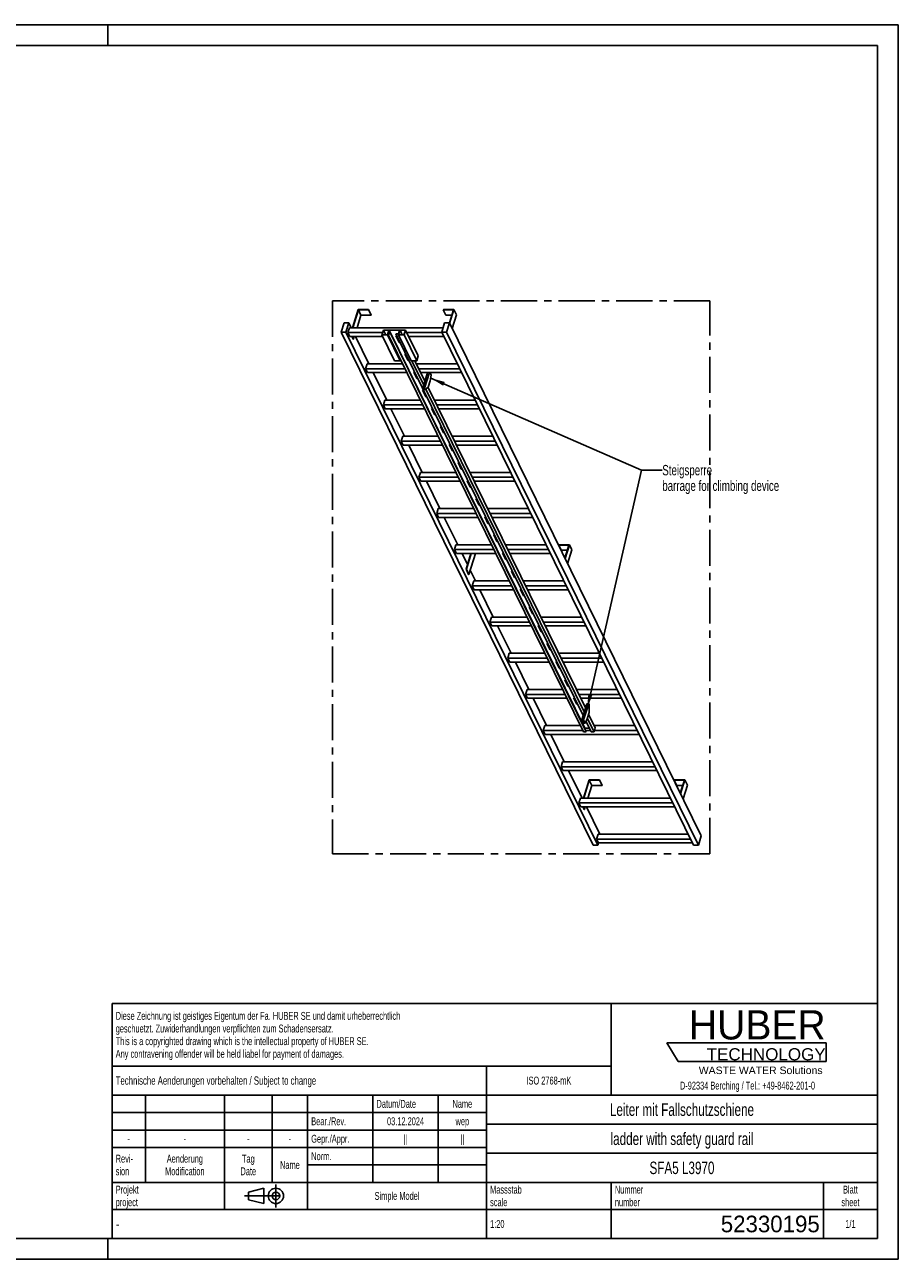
# Model space of a CAD drawing. Header units: millimetres. Extents: x 0 to 8400, y 0 to 5940.
# Tile 2 of 2: x 4200 to 8400, y 0 to 5940. Entities that reach past the tile are written whole.
import ezdxf

# ---------------------------------------------------------------- set-up
doc = ezdxf.new("R2010")
doc.units = ezdxf.units.MM
doc.header["$LTSCALE"] = 462
doc.linetypes.add('CENTER', pattern=[0.6, 0.375, -0.075, 0.075, -0.075])
doc.layers.get('0').update_dxf_attribs({"linetype": 'CONTINUOUS'})
for name, color, linetype in [('053_NOTES', 7, 'CONTINUOUS'), ('DEFAULT_1', 7, 'CENTER'), ('HUBER_Logo_BL1', 7, 'CONTINUOUS'), ('HUBER_Logo_BL2', 7, 'CONTINUOUS')]:
    doc.layers.add(name, color=color, linetype=linetype)
doc.styles.get("Standard").update_dxf_attribs({"font": 'txt', "width": 0.7})
doc.styles.add('TEXTSTYLE_2', font='txt')
doc.styles.add('TEXTSTYLE_3', font='arial.ttf')
doc.styles.add('TEXTSTYLE_4', font='txt', dxfattribs={"width": 0.8})
doc.styles.add('TEXTSTYLE_5', font='txt')
doc.dimstyles.get("Standard").update_dxf_attribs({"dimtxt": 50, "dimasz": 70, "dimexe": 2, "dimexo": 1, "dimtad": 1, "dimtxsty": 'Standard', "dimblk": '_FILLED', "dimblk1": '_FILLED', "dimblk2": '_FILLED', "dimcen": 0.09, "dimazin": 2, "dimtol": 1, "dimtp": 0.01, "dimtm": 0.01, "dimtfac": 1, "dimtofl": 0, "dimtmove": 0, "dimatfit": 3, "dimldrblk": '_FILLED', "dimfxl": 1, "dimtolj": 1, "dimarcsym": 0})

# ---------------------------------------------------------------- blocks, each defined once
blk = doc.blocks.new('HUBER_LOGO_BL1', base_point=(7675, 1007.5))
at = {"layer": 'HUBER_Logo_BL1', "color": 2, "linetype": 'Continuous', "attachment_point": 3, "line_spacing_factor": 0.78}
for s, insert, char_height, width, style in [('HUBER\\P\\fArial;\\H58.5;TECHNOLOGY ', (8050.7, 1198.2), 140.4, 775.343, 'TEXTSTYLE_2'), ('WASTE WATER Solutions', (8036, 927.2), 36, 594.067, 'TEXTSTYLE_3')]:
    blk.add_mtext(s, dxfattribs=dict(at, insert=insert, char_height=char_height, width=width, style=style))
at = {"layer": 'HUBER_Logo_BL1', "color": 2, "linetype": 'Continuous', "insert": (7675, 854.8), "char_height": 38, "width": 1621.786, "attachment_point": 2, "line_spacing_factor": 0.96}
blk.add_mtext('D-92334 Berching / Tel.: +49-8462-201-0', dxfattribs=at)
blk = doc.blocks.new('PROJEKTIONSMETHODE_1_BL3', base_point=(5360, 305))
at = {"color": 2, "linetype": 'CENTER'}
for p, q in [((5407.7, 360), (5407.7, 250)), ((5257.3, 305), (5462.7, 305))]:
    blk.add_line(p, q, dxfattribs=at)
at = {"color": 2, "linetype": 'Continuous'}
for p, q in [((5275.7, 323.3), (5349, 341.7)), ((5275.7, 286.7), (5275.7, 323.3)), ((5349, 268.3), (5349, 341.7)), ((5275.7, 286.7), (5349, 268.3))]:
    blk.add_line(p, q, dxfattribs=at)
for radius in [36.7, 18.3]:
    blk.add_circle((5407.7, 305), radius, dxfattribs=at)
blk = doc.blocks.new('*T13')
at = {"color": 3, "linetype": 'Continuous'}
for p, q in [((0, 0), (3680, 0)), ((0, 0), (0, -1130)), ((2400, 0), (2400, -440)), ((3680, 0), (3680, -1130)), ((0, -300), (2400, -300)), ((1800, -300), (1800, -1130)), ((0, -440), (3680, -440)), ((160, -440), (160, -860)), ((540, -440), (540, -990)), ((770, -440), (770, -860)), ((940, -440), (940, -990)), ((1254, -440), (1254, -860)), ((1568, -440), (1568, -860)), ((0, -524), (1800, -524)), ((1800, -580), (3680, -580)), ((0, -608), (1800, -608)), ((0, -692), (1800, -692)), ((1800, -720), (3680, -720)), ((940, -776), (1800, -776)), ((0, -860), (3680, -860)), ((2400, -860), (2400, -1130)), ((3420, -860), (3420, -1130)), ((0, -990), (3680, -990)), ((0, -1130), (3680, -1130))]:
    blk.add_line(p, q, dxfattribs=at)
at = {"color": 2, "linetype": 'Continuous', "line_spacing_factor": 0.96}
for s, insert, char_height, width, attachment_point in [('Diese Zeichnung ist geistiges Eigentum der Fa. HUBER SE und damit urheberrechtlich \\Pgeschuetzt. Zuwiderhandlungen verpflichten zum Schadensersatz.\\PThis is a copyrighted drawing which is the intellectual property of HUBER SE.\\PAny contravening offender will be held liabel for payment of damages.', (17.5, -39.8), 38, 4429.714, 1), ('Technische Aenderungen vorbehalten / Subject to change', (17.5, -350), 40, 3049.524, 1), ('ISO 2768-mK', (2100, -351), 38, 665.905, 2), ('Datum/Date', (1271.5, -463), 38, 584.476, 1), ('Name', (1684, -463), 38, 253.333, 2), ('Leiter mit Fallschutzschiene', (2740, -480), 60, 2260, 2), ('Bear./Rev.', (957.5, -547), 38, 544.667, 1), ('03.12.2024', (1411, -547), 38, 557.333, 2), ('wep', (1684, -547), 38, 199.048, 2), ('-', (80, -631), 38, 68.762, 2), ('-', (350, -631), 38, 68.762, 2), ('-', (655, -631), 38, 68.762, 2), ('-', (855, -631), 38, 68.762, 2), ('Gepr./Appr.', (957.5, -631), 38, 598.952, 1), ('||', (1411, -631), 38, 101.333, 2), ('||', (1684, -631), 38, 101.333, 2), ('ladder with safety guard rail', (2740, -620), 60, 2391.429, 2), ('Revi-\\Psion', (17.5, -726.6), 38, 276.857, 1), ('Aenderung\\PModification', (350, -726.6), 38, 606.19, 2), ('Tag\\PDate', (655, -726.6), 38, 235.238, 2), ('Name', (855, -757), 38, 253.333, 2), ('Norm. ', (957.5, -715), 38, 351.048, 1), ('SFA5 L3970', (2740, -760), 60, 931.429, 2), ('Projekt\\Pproject', (17.5, -875.6), 38, 367.333, 1), ('Massstab\\Pscale', (1817.5, -875.6), 38, 448.762, 1), ('Nummer\\Pnumber', (2417.5, -875.6), 38, 372.762, 1), ('Blatt\\Psheet', (3550, -875.6), 38, 275.048, 2), ('Simple Model', (1370, -906), 38, 656.857, 2), ('1:20', (1817.5, -1041), 38, 204.476, 1), ('1/1', (3550, -1041), 38, 159.238, 2)]:
    blk.add_mtext(s, dxfattribs=dict(at, insert=insert, char_height=char_height, width=width, attachment_point=attachment_point))
for s, insert, char_height, width, attachment_point, style in [('-', (17.5, -1035), 50, 36.667, 1, 'TEXTSTYLE_4'), ('52330195', (3402.5, -1020), 80, 1093.333, 3, 'TEXTSTYLE_5')]:
    blk.add_mtext(s, dxfattribs=dict(at, insert=insert, char_height=char_height, width=width, attachment_point=attachment_point, style=style))
blk = doc.blocks.new('_FILLED')
at = {"color": 0, "linetype": 'ByBlock'}
blk.add_solid([(0, 0), (-1, 0.143), (-1, -0.143)], dxfattribs=at)
blk = doc.blocks.new('HUBER_LOGO_BL2', base_point=(7670.4, 997))
at = {"layer": 'HUBER_Logo_BL2', "color": 5, "linetype": 'Continuous'}
for p, q in [((8052.9, 1042), (7287.9, 1042)), ((7287.9, 1042), (7341.9, 952)), ((8052.9, 1042), (8052.9, 952)), ((7341.9, 952), (8052.9, 952))]:
    blk.add_line(p, q, dxfattribs=at)

msp = doc.modelspace()

# ---------------------------------------------------------------- linework, layer by layer
at = {"color": 3, "linetype": 'Continuous'}
for p, q in [((8400, 5940), (0, 5940)), ((4600, 5940), (4600, 5840)), ((8400, 5940), (8400, 0)), ((4600, 0), (4600, 100)), ((8400, 0), (0, 0))]:
    msp.add_line(p, q, dxfattribs=at)
at = {"color": 5, "linetype": 'Continuous'}
for p, q in [((8300, 5840), (100, 5840)), ((8300, 100), (8300, 5840)), ((100, 100), (8300, 100))]:
    msp.add_line(p, q, dxfattribs=at)
at = {"color": 7, "linetype": 'Continuous'}
for p, q in [((5802.815, 4569.161), (5775.899, 4482.06)), ((5777.741, 4482.06), (5804.173, 4567.594)), ((5816.375, 4542.73), (5797.626, 4482.06)), ((5853.473, 4569.161), (5802.815, 4569.161)), ((5804.173, 4567.594), (5816.375, 4542.73)), ((5804.173, 4567.594), (5852.989, 4567.594)), ((5816.375, 4542.73), (5865.191, 4542.73)), ((5852.989, 4567.594), (5853.473, 4569.161)), ((5852.989, 4567.594), (5865.191, 4542.73)), ((5853.473, 4569.161), (5865.675, 4544.296)), ((5865.191, 4542.73), (5865.675, 4544.296)), ((6212.687, 4569.161), (6212.203, 4567.594)), ((6212.203, 4567.594), (6224.405, 4542.73)), ((6212.203, 4567.594), (6261.019, 4567.594)), ((6263.345, 4569.161), (6212.687, 4569.161)), ((6224.405, 4542.73), (6253.335, 4542.73)), ((6261.019, 4567.594), (6241.698, 4505.071)), ((6242.832, 4502.779), (6263.345, 4569.161)), ((6255.033, 4477.914), (6275.547, 4544.296)), ((6263.345, 4569.161), (6275.547, 4544.296)), ((5735.125, 4505.067), (5721.327, 4460.418)), ((6932.344, 1992.626), (5721.327, 4460.418)), ((5721.327, 4460.418), (5744.354, 4460.418)), ((5758.152, 4505.067), (5735.125, 4505.067)), ((5744.354, 4460.418), (5758.152, 4505.067)), ((6955.37, 1992.626), (5744.354, 4460.418)), ((5760.985, 4482.06), (5753.723, 4458.56)), ((5762.874, 4439.912), (5753.723, 4458.56)), ((5920.624, 4458.56), (5753.723, 4458.56)), ((5769.442, 4482.06), (5758.152, 4505.067)), ((6211.572, 4482.06), (5760.985, 4482.06)), ((5924.441, 4470.914), (5917.179, 4447.414)), ((5925.12, 4470.131), (5918.342, 4448.198)), ((5924.441, 4470.914), (6031.284, 4470.914)), ((5925.12, 4470.131), (5935.884, 4448.198)), ((5950.91, 4470.131), (5925.12, 4470.131)), ((5944.132, 4448.198), (5950.91, 4470.131)), ((5952.776, 4470.209), (5947.451, 4452.976)), ((5952.776, 4470.209), (6892.305, 2555.65)), ((6002.514, 4470.209), (5952.776, 4470.209)), ((5997.188, 4452.976), (6002.514, 4470.209)), ((6004.332, 4470.131), (5997.554, 4448.198)), ((6004.332, 4470.131), (6015.095, 4448.198)), ((6030.121, 4470.131), (6004.332, 4470.131)), ((6023.343, 4448.198), (6030.121, 4470.131)), ((6031.284, 4470.914), (6024.022, 4447.414)), ((6092.293, 4346.592), (6031.284, 4470.914)), ((6205.796, 4458.56), (6037.347, 4458.56)), ((6218.682, 4505.067), (6204.884, 4460.418)), ((7415.901, 1992.626), (6204.884, 4460.418)), ((6204.884, 4460.418), (6227.911, 4460.418)), ((6241.709, 4505.067), (6218.682, 4505.067)), ((6227.911, 4460.418), (6241.709, 4505.067)), ((7438.927, 1992.626), (6227.911, 4460.418)), ((7452.725, 2037.276), (6241.709, 4505.067)), ((5762.874, 4439.912), (5920.861, 4439.912)), ((5778.707, 4426.797), (5772.271, 4439.912)), ((5774.113, 4439.912), (5780.549, 4426.797)), ((5778.707, 4426.797), (5780.549, 4426.797)), ((5784.601, 4439.912), (5780.549, 4426.797)), ((5854.854, 4308.009), (5790.125, 4439.912)), ((5917.179, 4447.414), (5978.188, 4323.092)), ((5944.811, 4447.414), (5917.179, 4447.414)), ((5918.342, 4448.198), (5944.132, 4448.198)), ((5946.288, 4452.193), (5944.811, 4447.414)), ((6005.82, 4323.092), (5944.811, 4447.414)), ((5946.288, 4452.193), (6885.817, 2537.634)), ((5960.104, 4452.193), (5946.288, 4452.193)), ((5947.451, 4452.976), (5960.346, 4452.976)), ((5960.346, 4452.976), (5960.104, 4452.193)), ((6899.633, 2537.634), (5960.104, 4452.193)), ((5960.346, 4452.976), (6899.875, 2538.417)), ((5984.051, 4452.193), (5984.293, 4452.976)), ((6884.776, 2616.708), (5984.051, 4452.193)), ((5997.867, 4452.193), (5984.051, 4452.193)), ((5984.293, 4452.976), (5997.188, 4452.976)), ((5984.924, 4442.237), (6000.177, 4411.156)), ((5988.937, 4442.237), (5984.924, 4442.237)), ((5985.488, 4442.237), (6000.394, 4411.861)), ((5986.629, 4439.912), (5990.078, 4439.912)), ((5997.867, 4452.193), (5996.391, 4447.414)), ((5996.391, 4447.414), (6057.399, 4323.092)), ((6024.022, 4447.414), (5996.391, 4447.414)), ((5997.554, 4448.198), (6023.343, 4448.198)), ((6000.177, 4411.156), (6000.394, 4411.861)), ((6000.177, 4411.156), (6004.189, 4411.156)), ((6000.394, 4411.861), (6003.843, 4411.861)), ((6085.031, 4323.092), (6024.022, 4447.414)), ((6046.498, 4439.912), (6214.947, 4439.912)), ((6027.63, 4355.211), (6042.882, 4324.131)), ((6031.643, 4355.211), (6027.63, 4355.211)), ((6028.194, 4355.211), (6043.1, 4324.836)), ((6092.293, 4346.592), (6085.031, 4323.092)), ((5846.396, 4308.009), (5839.134, 4284.509)), ((5848.286, 4265.861), (5839.134, 4284.509)), ((6028.575, 4284.509), (5839.134, 4284.509)), ((6017.043, 4308.009), (5846.396, 4308.009)), ((5978.188, 4323.092), (6005.82, 4323.092)), ((6007.296, 4327.871), (6005.82, 4323.092)), ((6042.882, 4324.131), (6043.1, 4324.836)), ((6042.882, 4324.131), (6046.895, 4324.131)), ((6043.1, 4324.836), (6046.549, 4324.836)), ((6057.399, 4323.092), (6085.031, 4323.092)), ((6118.511, 4206.346), (6061.22, 4323.092)), ((6124.297, 4225.067), (6076.193, 4323.092)), ((6279.676, 4308.009), (6083.595, 4308.009)), ((6291.208, 4284.509), (6095.127, 4284.509)), ((5848.286, 4265.861), (6037.726, 4265.861)), ((5940.265, 4133.958), (5875.537, 4265.861)), ((6070.336, 4268.186), (6085.588, 4237.105)), ((6074.349, 4268.186), (6070.336, 4268.186)), ((6070.9, 4268.186), (6085.806, 4237.81)), ((6072.041, 4265.861), (6075.489, 4265.861)), ((6085.588, 4237.105), (6085.806, 4237.81)), ((6085.588, 4237.105), (6089.601, 4237.105)), ((6085.806, 4237.81), (6089.255, 4237.81)), ((6104.278, 4265.861), (6300.359, 4265.861)), ((6136.903, 4265.861), (6113.646, 4190.601)), ((6146.113, 4265.861), (6122.856, 4190.601)), ((6139.27, 4195.452), (6148.952, 4226.786)), ((6154.689, 4253.393), (6148.571, 4265.861)), ((6148.952, 4226.786), (6154.689, 4253.393)), ((6113.042, 4181.16), (6128.294, 4150.08)), ((6117.055, 4181.16), (6113.042, 4181.16)), ((6113.606, 4181.16), (6128.512, 4150.785)), ((6113.646, 4190.601), (6116.696, 4184.385)), ((6113.646, 4190.601), (6122.856, 4190.601)), ((6116.696, 4184.385), (6125.907, 4184.385)), ((6122.856, 4190.601), (6125.907, 4184.385)), ((6125.907, 4184.385), (6139.27, 4195.452)), ((6890.115, 2633.983), (6128.311, 4186.376)), ((6895.9, 2652.705), (6138.957, 4195.193)), ((5931.808, 4133.958), (5924.546, 4110.459)), ((5933.697, 4091.81), (5924.546, 4110.459)), ((6113.986, 4110.459), (5924.546, 4110.459)), ((6102.454, 4133.958), (5931.808, 4133.958)), ((6128.294, 4150.08), (6128.512, 4150.785)), ((6128.294, 4150.08), (6132.307, 4150.08)), ((6128.512, 4150.785), (6131.961, 4150.785)), ((6365.087, 4133.958), (6169.006, 4133.958)), ((6376.619, 4110.459), (6180.538, 4110.459)), ((5933.697, 4091.81), (6123.138, 4091.81)), ((6025.677, 3959.908), (5960.949, 4091.81)), ((6155.748, 4094.135), (6171, 4063.055)), ((6159.76, 4094.135), (6155.748, 4094.135)), ((6156.312, 4094.135), (6171.218, 4063.76)), ((6157.453, 4091.81), (6160.901, 4091.81)), ((6171, 4063.055), (6171.218, 4063.76)), ((6171, 4063.055), (6175.012, 4063.055)), ((6171.218, 4063.76), (6174.667, 4063.76)), ((6189.69, 4091.81), (6385.771, 4091.81)), ((6198.454, 4007.11), (6213.706, 3976.029)), ((6202.466, 4007.11), (6198.454, 4007.11)), ((6199.018, 4007.11), (6213.924, 3976.734)), ((6017.22, 3959.908), (6009.958, 3936.408)), ((6019.109, 3917.76), (6009.958, 3936.408)), ((6199.398, 3936.408), (6009.958, 3936.408)), ((6187.866, 3959.908), (6017.22, 3959.908)), ((6213.706, 3976.029), (6213.924, 3976.734)), ((6213.706, 3976.029), (6217.718, 3976.029)), ((6213.924, 3976.734), (6217.372, 3976.734)), ((6450.499, 3959.908), (6254.418, 3959.908)), ((6462.031, 3936.408), (6265.95, 3936.408)), ((6019.109, 3917.76), (6208.549, 3917.76)), ((6111.089, 3785.857), (6046.36, 3917.76)), ((6241.16, 3920.084), (6256.412, 3889.004)), ((6245.172, 3920.084), (6241.16, 3920.084)), ((6241.723, 3920.084), (6256.63, 3889.709)), ((6242.864, 3917.76), (6246.313, 3917.76)), ((6256.412, 3889.004), (6256.63, 3889.709)), ((6256.412, 3889.004), (6260.424, 3889.004)), ((6256.63, 3889.709), (6260.078, 3889.709)), ((6275.101, 3917.76), (6471.182, 3917.76)), ((6283.865, 3833.059), (6299.118, 3801.978)), ((6287.878, 3833.059), (6283.865, 3833.059)), ((6284.429, 3833.059), (6299.335, 3802.683)), ((6299.118, 3801.978), (6299.335, 3802.683)), ((6299.118, 3801.978), (6303.13, 3801.978)), ((6299.335, 3802.683), (6302.784, 3802.683)), ((6102.632, 3785.857), (6095.37, 3762.357)), ((6104.521, 3743.709), (6095.37, 3762.357)), ((6284.81, 3762.357), (6095.37, 3762.357)), ((6273.278, 3785.857), (6102.632, 3785.857)), ((6104.521, 3743.709), (6293.961, 3743.709)), ((6196.501, 3611.806), (6131.772, 3743.709)), ((6326.571, 3746.033), (6341.823, 3714.953)), ((6330.584, 3746.033), (6326.571, 3746.033)), ((6327.135, 3746.033), (6342.041, 3715.658)), ((6328.276, 3743.709), (6331.725, 3743.709)), ((6535.911, 3785.857), (6339.83, 3785.857)), ((6547.443, 3762.357), (6351.362, 3762.357)), ((6360.513, 3743.709), (6556.594, 3743.709)), ((6341.823, 3714.953), (6342.041, 3715.658)), ((6341.823, 3714.953), (6345.836, 3714.953)), ((6342.041, 3715.658), (6345.49, 3715.658)), ((6369.277, 3659.008), (6384.529, 3627.928)), ((6373.29, 3659.008), (6369.277, 3659.008)), ((6369.841, 3659.008), (6384.747, 3628.633)), ((6384.529, 3627.928), (6384.747, 3628.633)), ((6384.529, 3627.928), (6388.542, 3627.928)), ((6384.747, 3628.633), (6388.196, 3628.633)), ((6188.043, 3611.806), (6180.781, 3588.306)), ((6189.933, 3569.658), (6180.781, 3588.306)), ((6370.222, 3588.306), (6180.781, 3588.306)), ((6358.69, 3611.806), (6188.043, 3611.806)), ((6189.933, 3569.658), (6379.373, 3569.658)), ((6281.912, 3437.755), (6217.184, 3569.658)), ((6411.983, 3571.983), (6427.235, 3540.902)), ((6415.996, 3571.983), (6411.983, 3571.983)), ((6412.547, 3571.983), (6427.453, 3541.607)), ((6413.688, 3569.658), (6417.136, 3569.658)), ((6621.322, 3611.806), (6425.242, 3611.806)), ((6632.854, 3588.306), (6436.774, 3588.306)), ((6445.925, 3569.658), (6642.006, 3569.658)), ((6427.235, 3540.902), (6427.453, 3541.607)), ((6427.235, 3540.902), (6431.248, 3540.902)), ((6427.453, 3541.607), (6430.902, 3541.607)), ((6454.689, 3484.957), (6469.941, 3453.877)), ((6458.701, 3484.957), (6454.689, 3484.957)), ((6455.253, 3484.957), (6470.159, 3454.582)), ((6469.941, 3453.877), (6470.159, 3454.582)), ((6469.941, 3453.877), (6473.953, 3453.877)), ((6470.159, 3454.582), (6473.608, 3454.582)), ((6273.455, 3437.755), (6266.193, 3414.255)), ((6275.344, 3395.607), (6266.193, 3414.255)), ((6455.633, 3414.255), (6266.193, 3414.255)), ((6444.101, 3437.755), (6273.455, 3437.755)), ((6275.344, 3395.607), (6464.785, 3395.607)), ((6328.58, 3342.657), (6302.596, 3395.607)), ((6344.943, 3395.607), (6321.681, 3320.332)), ((6323.523, 3320.332), (6346.785, 3395.607)), ((6335.725, 3295.467), (6366.67, 3395.607)), ((6357.991, 3437.831), (6357.968, 3437.755)), ((6408.649, 3437.831), (6357.991, 3437.831)), ((6408.626, 3437.755), (6408.649, 3437.831)), ((6408.686, 3437.755), (6408.649, 3437.831)), ((6497.395, 3397.932), (6512.647, 3366.851)), ((6501.407, 3397.932), (6497.395, 3397.932)), ((6497.959, 3397.932), (6512.865, 3367.556)), ((6499.099, 3395.607), (6502.548, 3395.607)), ((6706.734, 3437.755), (6510.653, 3437.755)), ((6718.266, 3414.255), (6522.185, 3414.255)), ((6531.337, 3395.607), (6727.417, 3395.607)), ((6767.863, 3437.831), (6767.379, 3436.264)), ((6767.379, 3436.264), (6816.195, 3436.264)), ((6779.581, 3411.4), (6767.379, 3436.264)), ((6818.522, 3437.831), (6767.863, 3437.831)), ((6779.581, 3411.4), (6808.512, 3411.4)), ((6816.195, 3436.264), (6796.878, 3373.752)), ((6798.008, 3371.449), (6818.522, 3437.831)), ((6810.21, 3346.584), (6830.723, 3412.966)), ((6830.723, 3412.966), (6818.522, 3437.831)), ((6512.647, 3366.851), (6512.865, 3367.556)), ((6512.647, 3366.851), (6516.659, 3366.851)), ((6512.865, 3367.556), (6516.313, 3367.556)), ((6333.883, 3295.467), (6321.681, 3320.332)), ((6321.681, 3320.332), (6323.523, 3320.332)), ((6335.725, 3295.467), (6323.523, 3320.332)), ((6333.883, 3295.467), (6335.725, 3295.467)), ((6367.324, 3263.705), (6341.912, 3315.489)), ((6540.101, 3310.907), (6555.353, 3279.826)), ((6544.113, 3310.907), (6540.101, 3310.907)), ((6540.664, 3310.907), (6555.571, 3280.531)), ((6555.353, 3279.826), (6555.571, 3280.531)), ((6555.353, 3279.826), (6559.365, 3279.826)), ((6555.571, 3280.531), (6559.019, 3280.531)), ((6358.867, 3263.705), (6351.605, 3240.205)), ((6360.756, 3221.556), (6351.605, 3240.205)), ((6541.045, 3240.205), (6351.605, 3240.205)), ((6529.513, 3263.705), (6358.867, 3263.705)), ((6360.756, 3221.556), (6550.196, 3221.556)), ((6452.736, 3089.654), (6388.007, 3221.556)), ((6586.819, 3223.881), (6582.807, 3223.881)), ((6582.807, 3223.881), (6598.059, 3192.801)), ((6583.37, 3223.881), (6598.276, 3193.506)), ((6584.511, 3221.556), (6587.96, 3221.556)), ((6792.146, 3263.705), (6596.065, 3263.705)), ((6803.678, 3240.205), (6607.597, 3240.205)), ((6616.748, 3221.556), (6812.829, 3221.556)), ((6598.059, 3192.801), (6598.276, 3193.506)), ((6598.059, 3192.801), (6602.071, 3192.801)), ((6598.276, 3193.506), (6601.725, 3193.506)), ((6444.278, 3089.654), (6437.016, 3066.154)), ((6614.925, 3089.654), (6444.278, 3089.654)), ((6629.525, 3136.856), (6625.512, 3136.856)), ((6625.512, 3136.856), (6640.764, 3105.775)), ((6626.076, 3136.856), (6640.982, 3106.48)), ((6640.764, 3105.775), (6640.982, 3106.48)), ((6640.764, 3105.775), (6644.777, 3105.775)), ((6640.982, 3106.48), (6644.431, 3106.48)), ((6877.558, 3089.654), (6681.477, 3089.654)), ((6626.457, 3066.154), (6437.016, 3066.154)), ((6446.168, 3047.506), (6437.016, 3066.154)), ((6446.168, 3047.506), (6635.608, 3047.506)), ((6538.147, 2915.603), (6473.419, 3047.506)), ((6672.231, 3049.83), (6668.218, 3049.83)), ((6668.218, 3049.83), (6683.47, 3018.75)), ((6668.782, 3049.83), (6683.688, 3019.455)), ((6669.923, 3047.506), (6673.372, 3047.506)), ((6889.09, 3066.154), (6693.009, 3066.154)), ((6702.16, 3047.506), (6898.241, 3047.506)), ((6683.47, 3018.75), (6683.688, 3019.455)), ((6683.47, 3018.75), (6687.483, 3018.75)), ((6683.688, 3019.455), (6687.137, 3019.455)), ((6529.69, 2915.603), (6522.428, 2892.103)), ((6700.336, 2915.603), (6529.69, 2915.603)), ((6714.937, 2962.805), (6710.924, 2962.805)), ((6710.924, 2962.805), (6726.176, 2931.724)), ((6711.488, 2962.805), (6726.394, 2932.429)), ((6726.176, 2931.724), (6726.394, 2932.429)), ((6726.176, 2931.724), (6730.189, 2931.724)), ((6726.394, 2932.429), (6729.843, 2932.429)), ((6962.969, 2915.603), (6766.888, 2915.603)), ((6711.868, 2892.103), (6522.428, 2892.103)), ((6531.579, 2873.455), (6522.428, 2892.103)), ((6531.579, 2873.455), (6721.02, 2873.455)), ((6623.559, 2741.552), (6558.831, 2873.455)), ((6757.642, 2875.78), (6753.63, 2875.78)), ((6753.63, 2875.78), (6768.882, 2844.699)), ((6754.194, 2875.78), (6769.1, 2845.404)), ((6755.335, 2873.455), (6758.783, 2873.455)), ((6974.501, 2892.103), (6778.42, 2892.103)), ((6787.572, 2873.455), (6983.653, 2873.455)), ((6768.882, 2844.699), (6769.1, 2845.404)), ((6768.882, 2844.699), (6772.895, 2844.699)), ((6769.1, 2845.404), (6772.549, 2845.404)), ((6615.102, 2741.552), (6607.84, 2718.052)), ((6785.748, 2741.552), (6615.102, 2741.552)), ((6800.348, 2788.754), (6796.336, 2788.754)), ((6796.336, 2788.754), (6811.588, 2757.674)), ((6796.9, 2788.754), (6811.806, 2758.379)), ((6811.588, 2757.674), (6811.806, 2758.379)), ((6811.588, 2757.674), (6815.6, 2757.674)), ((6811.806, 2758.379), (6815.254, 2758.379)), ((7048.381, 2741.552), (6852.3, 2741.552)), ((6797.28, 2718.052), (6607.84, 2718.052)), ((6616.991, 2699.404), (6607.84, 2718.052)), ((6616.991, 2699.404), (6806.431, 2699.404)), ((6708.971, 2567.501), (6644.242, 2699.404)), ((6843.054, 2701.729), (6839.042, 2701.729)), ((6839.042, 2701.729), (6854.294, 2670.648)), ((6839.605, 2701.729), (6854.512, 2671.353)), ((6840.746, 2699.404), (6844.195, 2699.404)), ((7059.913, 2718.052), (6863.832, 2718.052)), ((6872.983, 2699.404), (7069.064, 2699.404)), ((6902.218, 2673.15), (6878.011, 2594.817)), ((6911.429, 2673.15), (6887.222, 2594.817)), ((6902.218, 2673.15), (6911.429, 2673.15)), ((6914.479, 2666.934), (6911.429, 2673.15)), ((6854.294, 2670.648), (6854.512, 2671.353)), ((6854.294, 2670.648), (6858.306, 2670.648)), ((6854.512, 2671.353), (6857.96, 2671.353)), ((6884.157, 2614.703), (6881.748, 2614.703)), ((6881.748, 2614.703), (6883.226, 2611.691)), ((6882.311, 2614.703), (6883.444, 2612.396)), ((6903.635, 2599.669), (6913.318, 2631.002)), ((6943.182, 2556.355), (6910.703, 2622.54)), ((6913.318, 2631.002), (6914.479, 2666.934)), ((6700.514, 2567.501), (6693.252, 2544.002)), ((6871.16, 2567.501), (6700.514, 2567.501)), ((6878.011, 2594.817), (6887.222, 2594.817)), ((6878.011, 2594.817), (6885.637, 2579.277)), ((6885.637, 2579.277), (6894.848, 2579.277)), ((6887.222, 2594.817), (6894.848, 2579.277)), ((6892.305, 2555.65), (6891.962, 2554.541)), ((6914.739, 2555.65), (6892.305, 2555.65)), ((6894.848, 2579.277), (6903.635, 2599.669)), ((6896.851, 2583.925), (6897, 2583.623)), ((6897, 2583.623), (6897.217, 2584.328)), ((6897, 2583.623), (6901.012, 2583.623)), ((6897.115, 2584.537), (6897.217, 2584.328)), ((6897.217, 2584.328), (6900.666, 2584.328)), ((6923.58, 2537.634), (6898.727, 2588.279)), ((6937.396, 2537.634), (6904.918, 2603.818)), ((6943.182, 2556.355), (6937.396, 2537.634)), ((7133.793, 2567.501), (6937.712, 2567.501)), ((6882.692, 2544.002), (6693.252, 2544.002)), ((6702.403, 2525.353), (6693.252, 2544.002)), ((6702.403, 2525.353), (7154.476, 2525.353)), ((6794.383, 2393.451), (6729.654, 2525.353)), ((6885.817, 2537.634), (6899.633, 2537.634)), ((6920.455, 2544.002), (6897.134, 2544.002)), ((6899.633, 2537.634), (6899.875, 2538.417)), ((6923.58, 2537.634), (6937.396, 2537.634)), ((7145.325, 2544.002), (6939.364, 2544.002)), ((6785.925, 2393.451), (6778.663, 2369.951)), ((7219.204, 2393.451), (6785.925, 2393.451)), ((7230.737, 2369.951), (6778.663, 2369.951)), ((6787.815, 2351.302), (6778.663, 2369.951)), ((6787.815, 2351.302), (7239.888, 2351.302)), ((6879.794, 2219.4), (6815.066, 2351.302)), ((6913.167, 2306.501), (6886.251, 2219.4)), ((6888.093, 2219.4), (6914.525, 2304.934)), ((6926.727, 2280.07), (6907.979, 2219.4)), ((6963.826, 2306.501), (6913.167, 2306.501)), ((6914.525, 2304.934), (6963.341, 2304.934)), ((6926.727, 2280.07), (6914.525, 2304.934)), ((6975.543, 2280.07), (6926.727, 2280.07)), ((6963.341, 2304.934), (6963.826, 2306.501)), ((6975.543, 2280.07), (6963.341, 2304.934)), ((6976.027, 2281.636), (6963.826, 2306.501)), ((6976.027, 2281.636), (6975.543, 2280.07)), ((7323.039, 2306.501), (7322.555, 2304.934)), ((7322.555, 2304.934), (7371.371, 2304.934)), ((7334.757, 2280.07), (7322.555, 2304.934)), ((7373.698, 2306.501), (7323.039, 2306.501)), ((7363.688, 2280.07), (7334.757, 2280.07)), ((7371.371, 2304.934), (7352.054, 2242.422)), ((7353.184, 2240.118), (7373.698, 2306.501)), ((7385.899, 2281.636), (7365.386, 2215.254)), ((7385.899, 2281.636), (7373.698, 2306.501)), ((6871.337, 2219.4), (6864.075, 2195.9)), ((7304.616, 2219.4), (6871.337, 2219.4)), ((7316.148, 2195.9), (6864.075, 2195.9)), ((6873.226, 2177.252), (6864.075, 2195.9)), ((6873.226, 2177.252), (7325.299, 2177.252)), ((6889.059, 2164.137), (6882.623, 2177.252)), ((6890.901, 2164.137), (6884.465, 2177.252)), ((6890.901, 2164.137), (6889.059, 2164.137)), ((6894.954, 2177.252), (6890.901, 2164.137)), ((6965.206, 2045.349), (6900.478, 2177.252)), ((6956.749, 2045.349), (6949.487, 2021.849)), ((7401.56, 2021.849), (6949.487, 2021.849)), ((6958.638, 2003.201), (6949.487, 2021.849)), ((7390.028, 2045.349), (6956.749, 2045.349)), ((7438.927, 1992.626), (7452.725, 2037.276)), ((6932.344, 1992.626), (6955.37, 1992.626)), ((6955.37, 1992.626), (6958.638, 2003.201)), ((6958.638, 2003.201), (7410.711, 2003.201)), ((7415.901, 1992.626), (7438.927, 1992.626))]:
    msp.add_line(p, q, dxfattribs=at)
at = {"layer": 'DEFAULT_1', "color": 6, "linetype": 'CENTER'}
for p, q in [((5679.327, 4611.161), (5679.327, 1950.626)), ((7494.725, 4611.161), (5679.327, 4611.161)), ((7494.725, 1950.626), (7494.725, 4611.161)), ((5679.327, 1950.626), (7494.725, 1950.626))]:
    msp.add_line(p, q, dxfattribs=at)

# ---------------------------------------------------------------- block references
msp.add_blockref('*T13', (4620, 1230))
at = {"color": 2, "linetype": 'Continuous'}
msp.add_blockref('PROJEKTIONSMETHODE_1_BL3', (5360, 305), dxfattribs=at)
at = {"layer": 'HUBER_Logo_BL1'}
msp.add_blockref('HUBER_LOGO_BL1', (7674.994, 1007.484), dxfattribs=at)
at = {"layer": 'HUBER_Logo_BL2'}
msp.add_blockref('HUBER_LOGO_BL2', (7670.375, 996.993), dxfattribs=at)

# ---------------------------------------------------------------- texts
at = {"layer": '053_NOTES', "color": 2, "linetype": 'Continuous', "insert": (7265.324, 3821.85), "char_height": 50, "width": 1396.42857, "attachment_point": 1, "line_spacing_factor": 0.9}
msp.add_mtext('Steigsperre\\Pbarrage for climbing device', dxfattribs=at)

# ---------------------------------------------------------------- leaders
at = {"layer": '053_NOTES', "color": 2, "linetype": 'Continuous', "annotation_type": 0, "has_hookline": 1, "hookline_direction": 1, "text_width": 846.929}
for points in [[(6151.8, 4239.993), (7165.324, 3796.85), (7265.324, 3796.85)], [(6903.836, 2648.582), (7165.324, 3796.85), (7265.324, 3796.85)]]:
    msp.add_leader(points, dimstyle='Standard', override={"dimtad": 0}, dxfattribs=at)

doc.saveas('drawing.dxf')
